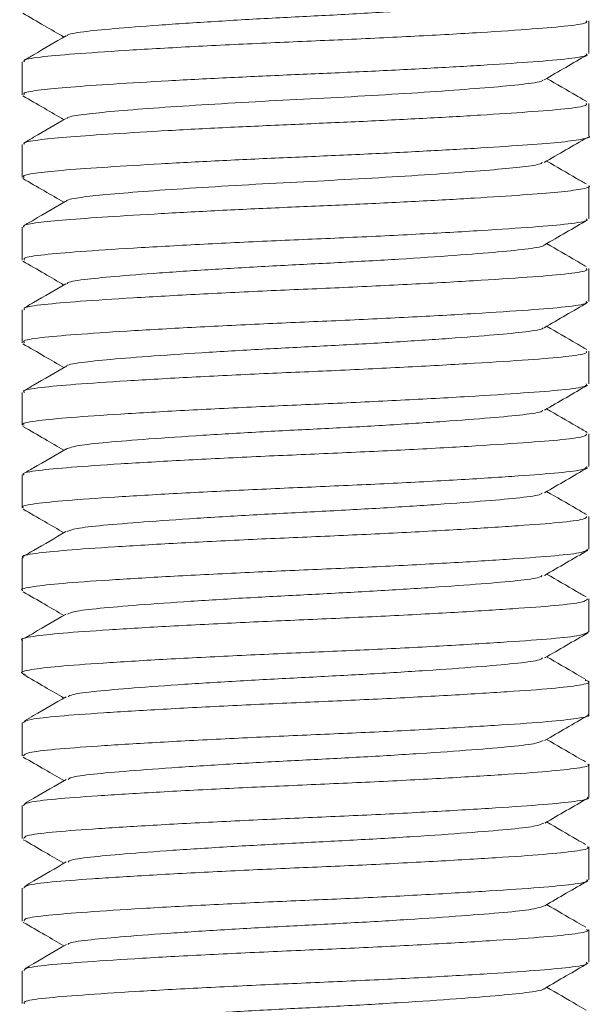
# Model space of a CAD drawing. Header units: millimetres. Extents: x 0 to 210, y 0 to 297.
# Tile 3 of 11: x 58.48 to 64.54, y 127.01 to 137.44. Entities that reach past the tile are written whole.
import ezdxf

# ---------------------------------------------------------------- set-up
doc = ezdxf.new("R2010")
doc.units = ezdxf.units.MM

msp = doc.modelspace()

# ---------------------------------------------------------------- linework, layer by layer
at = {"color": 7, "linetype": 'Continuous', "lineweight": 15}
for p, q in [((64.509, 137.08), (64.509, 137.427)), ((58.509, 136.99), (58.509, 136.642)), ((64.509, 136.205), (64.509, 136.552)), ((58.509, 136.115), (58.509, 135.767)), ((64.509, 135.33), (64.509, 135.677)), ((58.509, 135.24), (58.509, 134.892)), ((64.509, 134.455), (64.509, 134.802)), ((58.509, 134.365), (58.509, 134.017)), ((64.509, 133.58), (64.509, 133.927)), ((58.509, 133.49), (58.509, 133.142)), ((64.509, 132.705), (64.509, 133.053)), ((58.509, 132.615), (58.509, 132.267)), ((64.509, 131.83), (64.509, 132.178)), ((58.509, 131.74), (58.509, 131.392)), ((64.509, 130.955), (64.509, 131.303)), ((58.509, 130.865), (58.509, 130.517)), ((64.509, 130.08), (64.509, 130.427)), ((58.509, 129.99), (58.509, 129.642)), ((64.509, 129.205), (64.509, 129.552)), ((58.509, 129.115), (58.509, 128.767)), ((64.509, 128.33), (64.509, 128.677)), ((58.509, 128.24), (58.509, 127.892)), ((64.509, 127.455), (64.509, 127.802)), ((58.509, 127.365), (58.509, 127.017))]:
    msp.add_line(p, q, dxfattribs=at)
for points, knots in [([(64.033, 137.675), (64.033, 137.674), (64.037, 137.661), (63.882, 137.636), (63.568, 137.603), (63.093, 137.566), (62.507, 137.527), (61.856, 137.489), (61.187, 137.457), (60.534, 137.419), (59.944, 137.38), (59.465, 137.343), (59.143, 137.31), (58.982, 137.283), (58.987, 137.269), (58.988, 137.266)], [0, 0, 0, 0, 0.0038548, 0.0937344, 0.1804426, 0.270091, 0.3614415, 0.4512666, 0.5379703, 0.6276761, 0.7190277, 0.8087974, 0.8954994, 0.9852617, 1, 1, 1, 1]), ([(58.516, 137.507), (58.592, 137.463), (58.738, 137.378), (58.884, 137.294), (58.953, 137.254)], [0, 0, 0, 0, 0.524248, 1, 1, 1, 1]), ([(64.482, 137.427), (64.488, 137.422), (64.507, 137.403), (64.315, 137.372), (63.936, 137.34), (63.378, 137.302), (62.686, 137.263), (61.918, 137.226), (61.129, 137.193), (60.36, 137.156), (59.663, 137.117), (59.1, 137.079), (58.713, 137.047), (58.514, 137.016), (58.53, 136.996), (58.536, 136.99)], [0, 0, 0, 0, 0.038864, 0.123029, 0.20423, 0.288179, 0.373719, 0.457834, 0.53903, 0.623033, 0.708574, 0.792637, 0.873831, 0.957887, 1, 1, 1, 1]), ([(58.975, 137.266), (58.861, 137.2), (58.713, 137.114), (58.564, 137.028), (58.531, 137.009)], [0, 0, 0, 0, 0.772251, 1, 1, 1, 1]), ([(58.53, 136.642), (58.527, 136.649), (58.518, 136.666), (58.687, 136.695), (59.005, 136.724), (59.465, 136.756), (60.044, 136.791), (60.703, 136.825), (61.396, 136.856), (62.093, 136.886), (62.767, 136.92), (63.378, 136.954), (63.899, 136.989), (64.283, 137.021), (64.496, 137.052), (64.486, 137.072), (64.482, 137.08)], [0, 0, 0, 0, 0.042507, 0.117383, 0.189557, 0.263503, 0.339381, 0.415089, 0.488554, 0.561014, 0.636215, 0.712274, 0.787059, 0.868233, 0.952036, 1, 1, 1, 1]), ([(64.037, 136.8), (64.113, 136.844), (64.266, 136.933), (64.419, 137.022), (64.495, 137.066)], [0, 0, 0, 0, 0.499858, 1, 1, 1, 1]), ([(64.489, 136.57), (64.453, 136.591), (64.312, 136.673), (64.17, 136.755), (64.064, 136.816)], [0, 0, 0, 0, 0.251768, 1, 1, 1, 1]), ([(64.025, 136.8), (64.025, 136.798), (64.025, 136.783), (63.856, 136.757), (63.536, 136.726), (63.093, 136.691), (62.576, 136.656), (62.004, 136.622), (61.413, 136.593), (60.826, 136.561), (60.266, 136.527), (59.776, 136.493), (59.385, 136.46), (59.12, 136.431), (58.985, 136.407), (58.986, 136.393), (58.986, 136.391)], [0, 0, 0, 0, 0.013897, 0.10328, 0.189853, 0.269617, 0.350742, 0.430951, 0.508231, 0.586584, 0.667336, 0.748268, 0.827134, 0.90411, 0.983971, 1, 1, 1, 1]), ([(58.516, 136.632), (58.593, 136.588), (58.738, 136.503), (58.884, 136.419), (58.953, 136.379)], [0, 0, 0, 0, 0.524471, 1, 1, 1, 1]), ([(64.482, 136.552), (64.486, 136.545), (64.496, 136.525), (64.283, 136.493), (63.899, 136.462), (63.378, 136.427), (62.767, 136.393), (62.093, 136.359), (61.396, 136.329), (60.703, 136.298), (60.044, 136.264), (59.465, 136.229), (59.005, 136.197), (58.687, 136.168), (58.518, 136.139), (58.527, 136.121), (58.53, 136.115)], [0, 0, 0, 0, 0.047964, 0.131767, 0.212941, 0.287726, 0.363785, 0.438986, 0.511446, 0.58491, 0.660619, 0.736497, 0.810442, 0.882617, 0.957493, 1, 1, 1, 1]), ([(58.975, 136.391), (58.86, 136.325), (58.712, 136.239), (58.563, 136.152), (58.529, 136.133)], [0, 0, 0, 0, 0.77003, 1, 1, 1, 1]), ([(58.53, 135.767), (58.525, 135.772), (58.509, 135.789), (58.659, 135.816), (58.958, 135.846), (59.403, 135.877), (59.969, 135.912), (60.622, 135.946), (61.312, 135.978), (62.01, 136.007), (62.688, 136.041), (63.31, 136.075), (63.823, 136.109), (64.212, 136.138), (64.44, 136.17), (64.537, 136.193), (64.509, 136.205), (64.509, 136.205)], [0, 0, 0, 0, 0.033374, 0.108495, 0.180865, 0.254441, 0.330189, 0.406024, 0.479852, 0.552073, 0.627024, 0.703086, 0.778126, 0.850417, 0.924118, 0.99991, 1, 1, 1, 1]), ([(64.037, 135.925), (64.114, 135.97), (64.267, 136.058), (64.419, 136.147), (64.496, 136.191)], [0, 0, 0, 0, 0.499852, 1, 1, 1, 1]), ([(64.02, 135.925), (64.01, 135.919), (63.985, 135.902), (63.794, 135.875), (63.473, 135.846), (63.035, 135.812), (62.509, 135.777), (61.934, 135.744), (61.342, 135.714), (60.757, 135.682), (60.203, 135.648), (59.724, 135.614), (59.345, 135.582), (59.097, 135.553), (58.974, 135.529), (58.979, 135.517), (58.98, 135.516)], [0, 0, 0, 0, 0.044329, 0.12283, 0.199829, 0.27976, 0.360782, 0.440618, 0.517542, 0.596179, 0.67696, 0.757645, 0.836015, 0.913097, 0.993115, 1, 1, 1, 1]), ([(64.482, 135.699), (64.448, 135.718), (64.309, 135.799), (64.17, 135.88), (64.064, 135.941)], [0, 0, 0, 0, 0.23957, 1, 1, 1, 1]), ([(58.517, 135.756), (58.593, 135.712), (58.738, 135.628), (58.884, 135.544), (58.953, 135.504)], [0, 0, 0, 0, 0.524931, 1, 1, 1, 1]), ([(64.509, 135.677), (64.509, 135.677), (64.537, 135.666), (64.44, 135.643), (64.212, 135.611), (63.823, 135.582), (63.31, 135.548), (62.688, 135.514), (62.01, 135.48), (61.312, 135.451), (60.622, 135.419), (59.969, 135.384), (59.403, 135.35), (58.958, 135.318), (58.659, 135.289), (58.509, 135.262), (58.525, 135.245), (58.53, 135.24)], [0, 0, 0, 0, 0.00009, 0.075882, 0.149582, 0.221874, 0.296914, 0.372976, 0.447927, 0.520148, 0.593976, 0.669811, 0.745558, 0.819135, 0.891505, 0.966626, 1, 1, 1, 1]), ([(58.974, 135.516), (58.86, 135.449), (58.71, 135.362), (58.56, 135.275), (58.524, 135.255)], [0, 0, 0, 0, 0.762574, 1, 1, 1, 1]), ([(58.536, 134.892), (58.531, 134.899), (58.515, 134.918), (58.717, 134.949), (59.106, 134.982), (59.671, 135.019), (60.37, 135.058), (61.139, 135.096), (61.929, 135.128), (62.696, 135.166), (63.387, 135.205), (63.942, 135.242), (64.319, 135.275), (64.508, 135.305), (64.488, 135.324), (64.482, 135.33)], [0, 0, 0, 0, 0.0432471, 0.1272635, 0.208459, 0.2925604, 0.378101, 0.462064, 0.5432631, 0.6274156, 0.7129545, 0.7968632, 0.8780685, 0.9622713, 1, 1, 1, 1]), ([(64.038, 135.051), (64.114, 135.095), (64.268, 135.184), (64.421, 135.273), (64.498, 135.317)], [0, 0, 0, 0, 0.499773, 1, 1, 1, 1]), ([(64.034, 135.051), (64.034, 135.05), (64.039, 135.037), (63.885, 135.011), (63.574, 134.979), (63.1, 134.941), (62.515, 134.902), (61.865, 134.865), (61.195, 134.832), (60.543, 134.795), (59.951, 134.756), (59.471, 134.718), (59.146, 134.686), (58.983, 134.659), (58.988, 134.643), (58.988, 134.641)], [0, 0, 0, 0, 0.0043833, 0.0939851, 0.1803921, 0.2696804, 0.3607065, 0.4502547, 0.536655, 0.6260012, 0.7170292, 0.806523, 0.8929195, 0.9823226, 1, 1, 1, 1]), ([(64.482, 134.824), (64.448, 134.844), (64.309, 134.924), (64.17, 135.005), (64.064, 135.066)], [0, 0, 0, 0, 0.242956, 1, 1, 1, 1]), ([(58.517, 134.881), (58.594, 134.837), (58.739, 134.753), (58.884, 134.668), (58.953, 134.628)], [0, 0, 0, 0, 0.525641, 1, 1, 1, 1]), ([(64.482, 134.802), (64.488, 134.797), (64.508, 134.778), (64.319, 134.748), (63.942, 134.715), (63.387, 134.678), (62.696, 134.639), (61.929, 134.601), (61.139, 134.569), (60.37, 134.531), (59.671, 134.492), (59.106, 134.455), (58.717, 134.422), (58.515, 134.391), (58.531, 134.372), (58.536, 134.365)], [0, 0, 0, 0, 0.037729, 0.121931, 0.203137, 0.287045, 0.372584, 0.456737, 0.537936, 0.621899, 0.707439, 0.791541, 0.872736, 0.956753, 1, 1, 1, 1]), ([(58.974, 134.641), (58.86, 134.574), (58.712, 134.489), (58.564, 134.403), (58.531, 134.384)], [0, 0, 0, 0, 0.775097, 1, 1, 1, 1]), ([(58.535, 134.017), (58.528, 134.022), (58.506, 134.04), (58.687, 134.071), (59.055, 134.103), (59.604, 134.14), (60.29, 134.179), (61.055, 134.217), (61.845, 134.25), (62.616, 134.287), (63.319, 134.326), (63.89, 134.363), (64.287, 134.396), (64.498, 134.427), (64.486, 134.447), (64.482, 134.455)], [0, 0, 0, 0, 0.034114, 0.118433, 0.199664, 0.28344, 0.368971, 0.453241, 0.534459, 0.618292, 0.703827, 0.788048, 0.869256, 0.953144, 1, 1, 1, 1]), ([(64.039, 134.176), (64.115, 134.22), (64.268, 134.309), (64.421, 134.398), (64.498, 134.442)], [0, 0, 0, 0, 0.499814, 1, 1, 1, 1]), ([(64.026, 134.176), (64.026, 134.174), (64.027, 134.159), (63.86, 134.132), (63.529, 134.1), (63.043, 134.062), (62.448, 134.023), (61.794, 133.986), (61.124, 133.953), (60.476, 133.916), (59.894, 133.877), (59.427, 133.84), (59.121, 133.807), (58.972, 133.781), (58.981, 133.767), (58.981, 133.766)], [0, 0, 0, 0, 0.014968, 0.10415, 0.190478, 0.280014, 0.37095, 0.460072, 0.546411, 0.636, 0.726931, 0.815993, 0.902345, 0.991985, 1, 1, 1, 1]), ([(64.488, 133.945), (64.452, 133.966), (64.311, 134.048), (64.17, 134.13), (64.064, 134.191)], [0, 0, 0, 0, 0.25439, 1, 1, 1, 1]), ([(58.518, 134.005), (58.594, 133.961), (58.739, 133.877), (58.884, 133.793), (58.953, 133.753)], [0, 0, 0, 0, 0.526606, 1, 1, 1, 1]), ([(64.482, 133.927), (64.486, 133.92), (64.498, 133.9), (64.287, 133.869), (63.89, 133.836), (63.319, 133.799), (62.616, 133.76), (61.845, 133.722), (61.055, 133.69), (60.29, 133.652), (59.604, 133.613), (59.055, 133.576), (58.687, 133.543), (58.506, 133.513), (58.528, 133.495), (58.535, 133.49)], [0, 0, 0, 0, 0.046855, 0.130744, 0.211952, 0.296173, 0.381708, 0.465541, 0.546759, 0.631029, 0.71656, 0.800336, 0.881567, 0.965885, 1, 1, 1, 1]), ([(58.974, 133.766), (58.86, 133.699), (58.71, 133.613), (58.561, 133.526), (58.526, 133.506)], [0, 0, 0, 0, 0.766029, 1, 1, 1, 1]), ([(58.531, 133.142), (58.524, 133.146), (58.496, 133.163), (58.659, 133.192), (59.006, 133.225), (59.538, 133.261), (60.212, 133.3), (60.972, 133.338), (61.76, 133.371), (62.536, 133.408), (63.249, 133.447), (63.837, 133.485), (64.254, 133.517), (64.487, 133.55), (64.485, 133.571), (64.484, 133.58)], [0, 0, 0, 0, 0.024975, 0.109563, 0.190926, 0.274346, 0.359832, 0.444377, 0.525711, 0.609193, 0.694688, 0.77919, 0.860498, 0.94404, 1, 1, 1, 1]), ([(64.04, 133.302), (64.116, 133.346), (64.269, 133.435), (64.422, 133.523), (64.498, 133.567)], [0, 0, 0, 0, 0.499863, 1, 1, 1, 1]), ([(64.021, 133.302), (64.02, 133.298), (64.016, 133.281), (63.832, 133.254), (63.483, 133.221), (62.984, 133.183), (62.38, 133.144), (61.722, 133.107), (61.053, 133.075), (60.41, 133.036), (59.837, 132.997), (59.391, 132.961), (59.078, 132.928), (59.01, 132.903), (58.975, 132.891)], [0, 0, 0, 0, 0.0258861, 0.1145617, 0.2008621, 0.290558, 0.3813107, 0.4699219, 0.5562501, 0.6459924, 0.7367346, 0.8252805, 0.9116394, 1, 1, 1, 1]), ([(64.494, 133.067), (64.456, 133.089), (64.313, 133.172), (64.17, 133.255), (64.064, 133.316)], [0, 0, 0, 0, 0.264558, 1, 1, 1, 1]), ([(58.519, 133.13), (58.595, 133.086), (58.74, 133.002), (58.885, 132.918), (58.953, 132.878)], [0, 0, 0, 0, 0.52782, 1, 1, 1, 1]), ([(64.484, 133.053), (64.485, 133.044), (64.487, 133.023), (64.254, 132.99), (63.837, 132.958), (63.249, 132.919), (62.536, 132.88), (61.76, 132.844), (60.972, 132.811), (60.212, 132.773), (59.538, 132.734), (59.006, 132.697), (58.659, 132.665), (58.496, 132.635), (58.524, 132.619), (58.531, 132.615)], [0, 0, 0, 0, 0.05596, 0.139502, 0.22081, 0.305312, 0.390807, 0.474289, 0.555623, 0.640168, 0.725654, 0.809074, 0.890437, 0.975025, 1, 1, 1, 1]), ([(58.974, 132.891), (58.86, 132.824), (58.708, 132.736), (58.556, 132.648), (58.518, 132.627)], [0, 0, 0, 0, 0.753868, 1, 1, 1, 1]), ([(58.525, 132.267), (58.52, 132.27), (58.487, 132.285), (58.633, 132.313), (58.958, 132.346), (59.475, 132.382), (60.135, 132.421), (60.888, 132.459), (61.676, 132.493), (62.455, 132.528), (63.178, 132.567), (63.781, 132.606), (64.218, 132.639), (64.475, 132.672), (64.485, 132.695), (64.489, 132.705)], [0, 0, 0, 0, 0.015839, 0.100664, 0.182256, 0.26529, 0.350695, 0.435482, 0.517029, 0.600129, 0.68555, 0.7703, 0.851804, 0.93497, 1, 1, 1, 1]), ([(64.04, 132.427), (64.117, 132.471), (64.27, 132.56), (64.422, 132.649), (64.499, 132.693)], [0, 0, 0, 0, 0.499848, 1, 1, 1, 1]), ([(64.486, 132.196), (64.451, 132.217), (64.31, 132.298), (64.17, 132.38), (64.064, 132.441)], [0, 0, 0, 0, 0.251487, 1, 1, 1, 1]), ([(64.018, 132.427), (64.015, 132.422), (64.004, 132.404), (63.802, 132.375), (63.436, 132.342), (62.924, 132.304), (62.311, 132.265), (61.651, 132.229), (60.983, 132.196), (60.344, 132.157), (59.783, 132.118), (59.352, 132.083), (59.064, 132.051), (59.01, 132.027), (58.984, 132.016)], [0, 0, 0, 0, 0.036357, 0.124608, 0.211094, 0.301028, 0.391677, 0.479859, 0.566389, 0.656365, 0.746997, 0.835108, 0.921686, 1, 1, 1, 1]), ([(58.52, 132.254), (58.596, 132.21), (58.741, 132.127), (58.885, 132.043), (58.953, 132.003)], [0, 0, 0, 0, 0.529023, 1, 1, 1, 1]), ([(64.489, 132.178), (64.485, 132.168), (64.475, 132.145), (64.218, 132.112), (63.781, 132.079), (63.178, 132.04), (62.455, 132.001), (61.676, 131.965), (60.888, 131.932), (60.135, 131.894), (59.475, 131.855), (58.958, 131.819), (58.633, 131.786), (58.487, 131.758), (58.52, 131.742), (58.525, 131.74)], [0, 0, 0, 0, 0.06503, 0.148195, 0.2297, 0.314449, 0.39987, 0.48297, 0.564517, 0.649305, 0.73471, 0.817744, 0.899336, 0.98416, 1, 1, 1, 1]), ([(58.974, 132.016), (58.86, 131.95), (58.709, 131.862), (58.558, 131.775), (58.522, 131.754)], [0, 0, 0, 0, 0.759593, 1, 1, 1, 1]), ([(58.516, 131.392), (58.514, 131.393), (58.479, 131.407), (58.61, 131.434), (58.913, 131.468), (59.413, 131.503), (60.058, 131.542), (60.806, 131.58), (61.592, 131.614), (62.374, 131.649), (63.106, 131.688), (63.724, 131.727), (64.18, 131.761), (64.463, 131.794), (64.486, 131.818), (64.496, 131.83)], [0, 0, 0, 0, 0.00672, 0.091748, 0.173664, 0.256282, 0.341572, 0.426568, 0.508424, 0.591113, 0.676424, 0.761388, 0.843185, 0.925945, 1, 1, 1, 1]), ([(64.041, 131.552), (64.117, 131.597), (64.27, 131.685), (64.423, 131.774), (64.5, 131.818)], [0, 0, 0, 0, 0.499851, 1, 1, 1, 1]), ([(64.018, 131.553), (64.011, 131.546), (63.992, 131.526), (63.771, 131.497), (63.388, 131.463), (62.862, 131.425), (62.242, 131.386), (61.579, 131.351), (60.912, 131.317), (60.28, 131.278), (59.73, 131.239), (59.315, 131.204), (59.051, 131.173), (59.009, 131.151), (58.991, 131.141)], [0, 0, 0, 0, 0.047072, 0.134862, 0.221629, 0.311761, 0.402263, 0.489978, 0.576807, 0.666974, 0.757453, 0.845092, 0.931987, 1, 1, 1, 1]), ([(64.481, 131.324), (64.447, 131.344), (64.309, 131.424), (64.17, 131.505), (64.064, 131.566)], [0, 0, 0, 0, 0.241406, 1, 1, 1, 1]), ([(64.496, 131.303), (64.486, 131.291), (64.463, 131.267), (64.18, 131.233), (63.724, 131.2), (63.106, 131.161), (62.374, 131.122), (61.592, 131.087), (60.806, 131.053), (60.058, 131.015), (59.413, 130.976), (58.913, 130.941), (58.61, 130.907), (58.479, 130.88), (58.514, 130.866), (58.516, 130.865)], [0, 0, 0, 0, 0.074055, 0.156814, 0.238612, 0.323575, 0.408887, 0.491576, 0.573431, 0.658428, 0.743718, 0.826336, 0.908252, 0.99328, 1, 1, 1, 1]), ([(58.521, 131.379), (58.597, 131.335), (58.741, 131.251), (58.885, 131.168), (58.953, 131.128)], [0, 0, 0, 0, 0.530075, 1, 1, 1, 1]), ([(58.975, 131.141), (58.86, 131.075), (58.712, 130.989), (58.563, 130.903), (58.529, 130.883)], [0, 0, 0, 0, 0.770996, 1, 1, 1, 1]), ([(58.545, 130.504), (58.53, 130.508), (58.471, 130.525), (58.583, 130.555), (58.872, 130.589), (59.352, 130.624), (59.983, 130.663), (60.723, 130.701), (61.508, 130.736), (62.292, 130.77), (63.032, 130.809), (63.665, 130.848), (64.14, 130.882), (64.45, 130.916), (64.487, 130.942), (64.506, 130.955)], [0, 0, 0, 0, 0.026585, 0.109321, 0.189277, 0.269078, 0.351759, 0.434469, 0.514352, 0.594226, 0.676933, 0.759617, 0.839428, 0.919374, 1, 1, 1, 1]), ([(64.042, 130.678), (64.118, 130.722), (64.271, 130.811), (64.424, 130.899), (64.5, 130.944)], [0, 0, 0, 0, 0.499855, 1, 1, 1, 1]), ([(64.021, 130.678), (64.009, 130.67), (63.979, 130.649), (63.737, 130.619), (63.338, 130.584), (62.8, 130.545), (62.173, 130.507), (61.508, 130.472), (60.843, 130.438), (60.216, 130.399), (59.678, 130.36), (59.279, 130.326), (59.038, 130.296), (59.008, 130.275), (58.996, 130.266)], [0, 0, 0, 0, 0.057734, 0.145052, 0.232222, 0.322535, 0.412873, 0.500111, 0.58736, 0.677702, 0.768011, 0.855171, 0.942499, 1, 1, 1, 1]), ([(64.478, 130.451), (64.446, 130.47), (64.308, 130.55), (64.17, 130.63), (64.064, 130.691)], [0, 0, 0, 0, 0.234284, 1, 1, 1, 1]), ([(58.521, 130.504), (58.598, 130.459), (58.742, 130.376), (58.885, 130.293), (58.953, 130.254)], [0, 0, 0, 0, 0.531029, 1, 1, 1, 1]), ([(64.472, 130.441), (64.487, 130.437), (64.546, 130.42), (64.434, 130.39), (64.145, 130.355), (63.664, 130.321), (63.032, 130.282), (62.292, 130.243), (61.508, 130.209), (60.723, 130.174), (59.984, 130.135), (59.351, 130.097), (58.877, 130.062), (58.567, 130.028), (58.53, 130.003), (58.512, 129.99)], [0, 0, 0, 0, 0.026977, 0.109693, 0.189624, 0.269419, 0.352087, 0.434778, 0.514635, 0.594503, 0.677197, 0.759861, 0.839647, 0.919587, 1, 1, 1, 1]), ([(58.975, 130.267), (58.861, 130.2), (58.714, 130.115), (58.567, 130.03), (58.534, 130.011)], [0, 0, 0, 0, 0.779179, 1, 1, 1, 1]), ([(58.521, 129.642), (58.532, 129.653), (58.554, 129.677), (58.837, 129.711), (59.292, 129.745), (59.91, 129.783), (60.642, 129.822), (61.423, 129.858), (62.21, 129.891), (62.957, 129.93), (63.603, 129.969), (64.103, 130.004), (64.406, 130.038), (64.538, 130.065), (64.503, 130.079), (64.501, 130.08)], [0, 0, 0, 0, 0.073851, 0.15662, 0.238409, 0.323368, 0.408683, 0.491381, 0.573229, 0.658221, 0.743514, 0.826142, 0.90805, 0.993073, 1, 1, 1, 1]), ([(64.042, 129.803), (64.119, 129.848), (64.272, 129.936), (64.424, 130.025), (64.501, 130.069)], [0, 0, 0, 0, 0.499861, 1, 1, 1, 1]), ([(64.026, 129.804), (64.008, 129.794), (63.966, 129.771), (63.702, 129.74), (63.286, 129.705), (62.736, 129.666), (62.103, 129.628), (61.436, 129.594), (60.773, 129.559), (60.153, 129.52), (59.628, 129.481), (59.246, 129.448), (59.025, 129.418), (59.006, 129.399), (58.999, 129.392)], [0, 0, 0, 0, 0.068241, 0.155127, 0.242777, 0.33326, 0.423423, 0.510244, 0.59797, 0.688476, 0.778604, 0.865364, 0.953164, 1, 1, 1, 1]), ([(64.477, 129.577), (64.445, 129.595), (64.307, 129.675), (64.17, 129.755), (64.064, 129.816)], [0, 0, 0, 0, 0.230032, 1, 1, 1, 1]), ([(58.522, 129.628), (58.598, 129.584), (58.742, 129.501), (58.886, 129.418), (58.953, 129.379)], [0, 0, 0, 0, 0.531872, 1, 1, 1, 1]), ([(64.501, 129.552), (64.503, 129.551), (64.538, 129.537), (64.406, 129.511), (64.103, 129.477), (63.603, 129.442), (62.957, 129.403), (62.21, 129.364), (61.423, 129.33), (60.642, 129.295), (59.91, 129.256), (59.292, 129.218), (58.837, 129.184), (58.554, 129.15), (58.532, 129.126), (58.521, 129.115)], [0, 0, 0, 0, 0.006926, 0.09195, 0.173858, 0.256486, 0.341779, 0.426771, 0.508618, 0.591317, 0.676631, 0.761591, 0.84338, 0.926149, 1, 1, 1, 1]), ([(58.976, 129.392), (58.862, 129.326), (58.715, 129.241), (58.569, 129.156), (58.538, 129.138)], [0, 0, 0, 0, 0.783677, 1, 1, 1, 1]), ([(58.528, 128.767), (58.532, 128.777), (58.542, 128.8), (58.799, 128.833), (59.235, 128.866), (59.837, 128.904), (60.56, 128.943), (61.339, 128.979), (62.127, 129.012), (62.881, 129.051), (63.541, 129.09), (64.058, 129.126), (64.384, 129.159), (64.53, 129.187), (64.497, 129.202), (64.492, 129.205)], [0, 0, 0, 0, 0.064824, 0.147999, 0.229498, 0.314242, 0.399665, 0.482774, 0.564315, 0.649097, 0.734505, 0.817548, 0.899133, 0.983953, 1, 1, 1, 1]), ([(64.043, 128.929), (64.119, 128.973), (64.272, 129.062), (64.425, 129.15), (64.501, 129.194)], [0, 0, 0, 0, 0.499868, 1, 1, 1, 1]), ([(64.033, 128.929), (64.007, 128.917), (63.953, 128.894), (63.664, 128.862), (63.233, 128.826), (62.672, 128.787), (62.033, 128.749), (61.365, 128.716), (60.704, 128.68), (60.092, 128.641), (59.58, 128.602), (59.214, 128.569), (59.013, 128.541), (59.002, 128.523), (58.999, 128.517)], [0, 0, 0, 0, 0.078537, 0.16511, 0.253232, 0.343867, 0.433839, 0.520364, 0.608556, 0.699209, 0.789139, 0.87562, 0.963882, 1, 1, 1, 1]), ([(64.477, 128.702), (64.445, 128.72), (64.308, 128.8), (64.17, 128.88), (64.064, 128.941)], [0, 0, 0, 0, 0.2285856, 1, 1, 1, 1]), ([(58.522, 128.753), (58.599, 128.709), (58.742, 128.626), (58.886, 128.542), (58.953, 128.504)], [0, 0, 0, 0, 0.532397, 1, 1, 1, 1]), ([(64.492, 128.677), (64.497, 128.675), (64.53, 128.66), (64.384, 128.632), (64.058, 128.598), (63.541, 128.563), (62.881, 128.524), (62.127, 128.485), (61.339, 128.452), (60.56, 128.416), (59.837, 128.377), (59.235, 128.339), (58.799, 128.306), (58.542, 128.273), (58.532, 128.25), (58.528, 128.24)], [0, 0, 0, 0, 0.016047, 0.100866, 0.182452, 0.265495, 0.350902, 0.435685, 0.517226, 0.600335, 0.685758, 0.770502, 0.852001, 0.935175, 1, 1, 1, 1]), ([(58.977, 128.518), (58.862, 128.451), (58.716, 128.366), (58.57, 128.282), (58.539, 128.263)], [0, 0, 0, 0, 0.784185, 1, 1, 1, 1]), ([(58.533, 127.892), (58.532, 127.901), (58.53, 127.922), (58.763, 127.954), (59.179, 127.987), (59.766, 128.025), (60.479, 128.064), (61.255, 128.101), (62.044, 128.133), (62.803, 128.172), (63.477, 128.211), (64.01, 128.247), (64.358, 128.28), (64.521, 128.309), (64.493, 128.326), (64.486, 128.33)], [0, 0, 0, 0, 0.055753, 0.139304, 0.220608, 0.305104, 0.390601, 0.474091, 0.555421, 0.639961, 0.725448, 0.808876, 0.890235, 0.974818, 1, 1, 1, 1]), ([(64.043, 128.054), (64.119, 128.098), (64.272, 128.187), (64.425, 128.275), (64.501, 128.32)], [0, 0, 0, 0, 0.499875, 1, 1, 1, 1]), ([(64.042, 128.054), (64.007, 128.041), (63.939, 128.016), (63.625, 127.983), (63.179, 127.947), (62.606, 127.908), (61.962, 127.87), (61.293, 127.837), (60.636, 127.8), (60.032, 127.761), (59.533, 127.723), (59.184, 127.691), (59.001, 127.663), (58.997, 127.647), (58.996, 127.643)], [0, 0, 0, 0, 0.088577, 0.174932, 0.263487, 0.354231, 0.443968, 0.530292, 0.618913, 0.709667, 0.799357, 0.885654, 0.974339, 1, 1, 1, 1]), ([(64.479, 127.826), (64.447, 127.844), (64.309, 127.924), (64.171, 128.004), (64.064, 128.066)], [0, 0, 0, 0, 0.2297657, 1, 1, 1, 1]), ([(58.522, 127.878), (58.599, 127.834), (58.742, 127.751), (58.886, 127.667), (58.953, 127.629)], [0, 0, 0, 0, 0.532608, 1, 1, 1, 1]), ([(64.486, 127.802), (64.493, 127.799), (64.521, 127.782), (64.358, 127.753), (64.01, 127.72), (63.477, 127.683), (62.803, 127.644), (62.044, 127.606), (61.255, 127.573), (60.479, 127.537), (59.766, 127.498), (59.179, 127.46), (58.763, 127.427), (58.53, 127.395), (58.532, 127.373), (58.533, 127.365)], [0, 0, 0, 0, 0.025182, 0.109764, 0.191124, 0.274552, 0.360039, 0.444579, 0.525909, 0.609399, 0.694896, 0.779391, 0.860696, 0.944247, 1, 1, 1, 1]), ([(58.978, 127.643), (58.863, 127.577), (58.716, 127.491), (58.57, 127.406), (58.537, 127.388)], [0, 0, 0, 0, 0.78071, 1, 1, 1, 1]), ([(58.535, 127.017), (58.531, 127.024), (58.519, 127.044), (58.729, 127.076), (59.126, 127.108), (59.697, 127.146), (60.399, 127.185), (61.171, 127.222), (61.96, 127.255), (62.725, 127.292), (63.412, 127.331), (63.961, 127.368), (64.33, 127.401), (64.511, 127.431), (64.489, 127.449), (64.483, 127.455)], [0, 0, 0, 0, 0.046648, 0.130544, 0.211751, 0.295966, 0.381501, 0.465341, 0.546558, 0.630822, 0.716353, 0.800137, 0.881366, 0.965678, 1, 1, 1, 1]), ([(64.043, 127.179), (64.12, 127.223), (64.272, 127.312), (64.425, 127.4), (64.501, 127.445)], [0, 0, 0, 0, 0.499882, 1, 1, 1, 1]), ([(64.036, 127.179), (64.036, 127.178), (64.045, 127.164), (63.896, 127.138), (63.589, 127.105), (63.122, 127.068), (62.54, 127.029), (61.891, 126.991), (61.222, 126.958), (60.568, 126.921), (59.973, 126.882), (59.487, 126.845), (59.157, 126.812), (58.989, 126.785), (58.991, 126.77), (58.991, 126.768)], [0, 0, 0, 0, 0.0082327, 0.0977826, 0.1840527, 0.2730411, 0.3638885, 0.4533871, 0.5396442, 0.6286923, 0.719544, 0.8089903, 0.8952371, 0.9843442, 1, 1, 1, 1]), ([(64.482, 126.949), (64.449, 126.968), (64.31, 127.049), (64.171, 127.129), (64.064, 127.191)], [0, 0, 0, 0, 0.233442, 1, 1, 1, 1])]:
    msp.add_open_spline(points, degree=3, knots=knots, dxfattribs=at)

doc.saveas('drawing.dxf')
